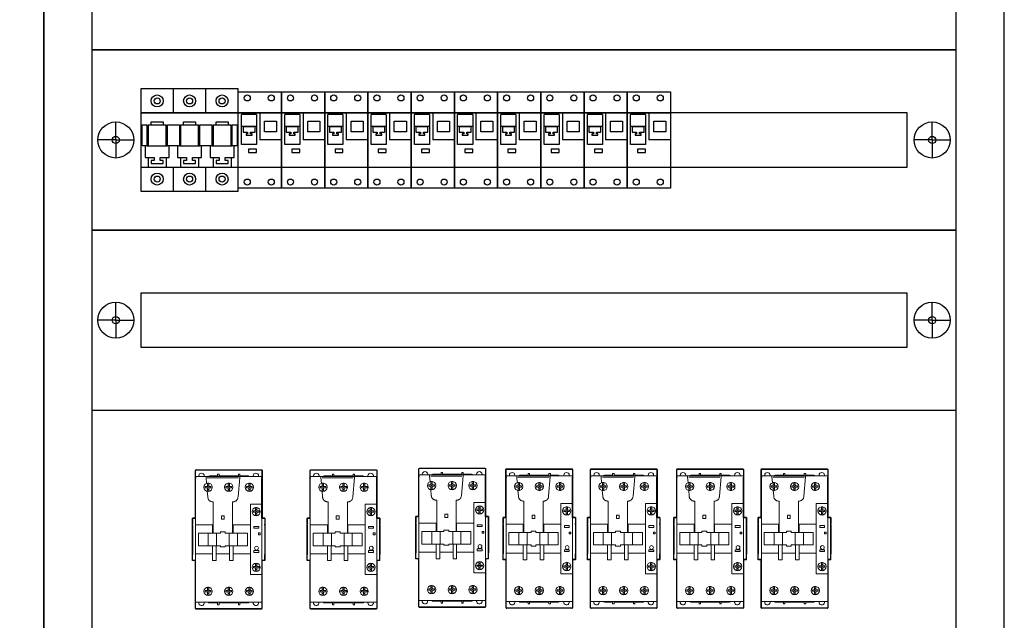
# Model space of a CAD drawing. Header units: centimetres. Extents: x -4250 to -484, y 169 to 6592.
# Tile 59 of 178: x -865 to -783, y 2526 to 2576. Entities that reach past the tile are written whole.
import ezdxf

# ---------------------------------------------------------------- set-up
doc = ezdxf.new("R2010")
doc.units = ezdxf.units.CM
doc.layers.add('Layer 1', color=7, linetype='Continuous')

# ---------------------------------------------------------------- blocks, each defined once
blk = doc.blocks.new('277753')
at = {"layer": 'Layer 1', "color": 254}
for points in [[(0.244, 11.532), (0.244, 11.532), (0.288, 11.601), (0.288, 11.601)], [(0.244, 7.571), (0.244, 7.571), (0.244, 11.532), (0.244, 11.532)], [(0.288, 11.601), (0.288, 11.601), (5.743, 11.601), (5.743, 11.601)], [(5.743, 11.601), (5.743, 11.601), (5.796, 11.548), (5.796, 11.548)], [(5.796, 11.548), (5.796, 11.548), (5.796, 7.571), (5.796, 7.571)], [(0, 4.049), (0, 4.049), (0, 7.571), (0, 7.571)], [(0, 7.571), (0, 7.571), (0.244, 7.571), (0.244, 7.571)], [(5.796, 7.571), (5.796, 7.571), (6.024, 7.571), (6.024, 7.571)], [(6.024, 7.571), (6.024, 7.571), (6.024, 4.049), (6.024, 4.049)], [(0.252, 4.049), (0.252, 4.049), (0, 4.049), (0, 4.049)], [(0.252, 0.053), (0.252, 0.053), (0.252, 4.049), (0.252, 4.049)], [(6.024, 4.049), (6.024, 4.049), (5.792, 4.049), (5.792, 4.049)], [(5.792, 4.049), (5.792, 4.049), (5.792, 0.046), (5.792, 0.046)], [(0.305, 0), (0.305, 0), (0.252, 0.053), (0.252, 0.053)], [(5.746, 0), (5.746, 0), (0.305, 0), (0.305, 0)], [(5.792, 0.046), (5.792, 0.046), (5.746, 0), (5.746, 0)]]:
    blk.add_open_spline(points, degree=3, dxfattribs=at)
at = {"layer": 'Layer 1', "color": 0, "lineweight": 25}
for points in [[(0.304, 11.584), (0.276, 11.584), (0.254, 11.561), (0.254, 11.534)], [(0.254, 10.98), (0.254, 10.98), (0.254, 11.534), (0.254, 11.534)], [(0.304, 11.584), (0.304, 11.584), (5.739, 11.584), (5.739, 11.584)], [(5.789, 11.534), (5.789, 11.561), (5.767, 11.584), (5.739, 11.584)], [(5.789, 11.534), (5.789, 11.534), (5.789, 10.98), (5.789, 10.98)], [(0.254, 10.93), (0.254, 10.93), (0.254, 10.879), (0.254, 10.879)], [(0.254, 7.553), (0.254, 7.553), (0.254, 10.922), (0.254, 10.922)], [(5.789, 10.98), (5.789, 10.98), (5.789, 10.93), (5.789, 10.93)], [(5.789, 8.726), (5.789, 8.726), (5.789, 10.922), (5.789, 10.922)], [(5.789, 8.615), (5.789, 8.615), (5.789, 8.705), (5.789, 8.705)], [(5.789, 7.564), (5.789, 7.564), (5.789, 8.615), (5.789, 8.615)], [(0.002, 7.558), (0.002, 7.558), (0.002, 7.236), (0.002, 7.236)], [(0.254, 7.558), (0.254, 7.558), (0.002, 7.558), (0.002, 7.558)], [(6.041, 7.558), (6.041, 7.558), (5.789, 7.558), (5.789, 7.558)], [(6.041, 7.558), (6.041, 7.558), (6.041, 7.236), (6.041, 7.236)], [(0.002, 7.236), (0.002, 7.236), (0.002, 7.055), (0.002, 7.055)], [(0.002, 6.974), (0.002, 6.974), (0.002, 7.055), (0.002, 7.055)], [(0.002, 6.974), (0.002, 6.974), (0.002, 4.619), (0.002, 4.619)], [(6.041, 7.236), (6.041, 7.236), (6.041, 7.055), (6.041, 7.055)], [(6.041, 6.974), (6.041, 6.974), (6.041, 7.055), (6.041, 7.055)], [(6.041, 6.974), (6.041, 6.974), (6.041, 4.619), (6.041, 4.619)], [(0.002, 4.619), (0.002, 4.619), (0.002, 4.539), (0.002, 4.539)], [(0.002, 4.358), (0.002, 4.358), (0.002, 4.539), (0.002, 4.539)], [(0.002, 4.035), (0.002, 4.035), (0.002, 4.358), (0.002, 4.358)], [(6.041, 4.619), (6.041, 4.619), (6.041, 4.539), (6.041, 4.539)], [(6.041, 4.358), (6.041, 4.358), (6.041, 4.539), (6.041, 4.539)], [(6.041, 4.035), (6.041, 4.035), (6.041, 4.358), (6.041, 4.358)], [(0.254, 4.035), (0.254, 4.035), (0.002, 4.035), (0.002, 4.035)], [(0.254, 0.077), (0.254, 0.077), (0.254, 4.038), (0.254, 4.038)], [(6.041, 4.035), (6.041, 4.035), (5.789, 4.035), (5.789, 4.035)], [(5.789, 4.031), (5.789, 4.031), (5.789, 0.06), (5.789, 0.06)], [(0.254, 0.06), (0.254, 0.032), (0.276, 0.01), (0.304, 0.01)], [(5.739, 0.01), (5.739, 0.01), (0.304, 0.01), (0.304, 0.01)], [(5.739, 0.01), (5.767, 0.01), (5.789, 0.032), (5.789, 0.06)]]:
    blk.add_open_spline(points, degree=3, dxfattribs=at)
at = {"layer": 'Layer 1', "color": 0, "lineweight": 13}
for points in [[(0.354, 11.03), (0.299, 11.03), (0.254, 10.985), (0.254, 10.93)], [(0.304, 11.03), (0.276, 11.03), (0.254, 11.008), (0.254, 10.98)], [(0.254, 10.93), (0.254, 10.93), (0.254, 10.98), (0.254, 10.98)], [(0.304, 11.03), (0.304, 11.03), (0.354, 11.03), (0.354, 11.03)], [(0.354, 11.03), (0.354, 11.03), (1.139, 11.03), (1.139, 11.03)], [(0.536, 11.03), (0.532, 11.047), (0.531, 11.064), (0.531, 11.081)], [(1.139, 11.03), (1.139, 11.03), (1.139, 10.949), (1.139, 10.949)], [(1.139, 11.03), (1.139, 11.03), (3.938, 11.03), (3.938, 11.03)], [(1.182, 10.453), (1.182, 10.453), (1.139, 10.949), (1.139, 10.949)], [(3.837, 10.93), (3.837, 10.93), (1.24, 10.93), (1.24, 10.93)], [(1.324, 11.03), (1.342, 11.061), (1.375, 11.081), (1.411, 11.081)], [(1.411, 11.081), (1.411, 11.081), (2.095, 11.081), (2.095, 11.081)], [(2.095, 11.231), (2.095, 11.231), (2.095, 11.03), (2.095, 11.03)], [(2.095, 11.231), (2.095, 11.231), (2.216, 11.231), (2.216, 11.231)], [(2.216, 11.231), (2.216, 11.231), (2.216, 11.03), (2.216, 11.03)], [(2.216, 11.081), (2.216, 11.081), (3.826, 11.081), (3.826, 11.081)], [(3.938, 10.949), (3.938, 10.949), (3.796, 9.326), (3.796, 9.326)], [(3.827, 11.231), (3.827, 11.231), (3.827, 11.03), (3.827, 11.03)], [(3.827, 11.231), (3.827, 11.231), (3.947, 11.231), (3.947, 11.231)], [(3.938, 11.03), (3.938, 11.03), (5.688, 11.03), (5.688, 11.03)], [(3.938, 10.949), (3.938, 10.949), (3.938, 11.03), (3.938, 11.03)], [(3.947, 11.231), (3.947, 11.231), (3.947, 11.03), (3.947, 11.03)], [(3.947, 11.081), (3.947, 11.081), (4.632, 11.081), (4.632, 11.081)], [(4.632, 11.081), (4.668, 11.081), (4.701, 11.061), (4.719, 11.03)], [(5.065, 11.03), (5.061, 11.047), (5.059, 11.064), (5.059, 11.081)], [(5.688, 11.03), (5.688, 11.03), (5.739, 11.03), (5.739, 11.03)], [(5.789, 10.98), (5.789, 11.008), (5.767, 11.03), (5.739, 11.03)], [(1.249, 10.193), (1.249, 10.193), (1.068, 10.193), (1.068, 10.193)], [(1.068, 10.084), (1.068, 10.084), (1.068, 10.193), (1.068, 10.193)], [(1.249, 10.084), (1.249, 10.084), (1.068, 10.084), (1.068, 10.084)], [(1.358, 10.47), (1.322, 10.476), (1.285, 10.476), (1.249, 10.47)], [(1.249, 10.47), (1.249, 10.47), (1.249, 10.461), (1.249, 10.461)], [(1.249, 10.461), (1.249, 10.461), (1.249, 10.441), (1.249, 10.441)], [(1.249, 10.441), (1.249, 10.441), (1.249, 10.193), (1.249, 10.193)], [(1.249, 10.319), (1.249, 10.319), (1.358, 10.319), (1.358, 10.319)], [(1.249, 10.084), (1.249, 10.084), (1.249, 9.836), (1.249, 9.836)], [(1.358, 9.957), (1.358, 9.957), (1.249, 9.957), (1.249, 9.957)], [(1.278, 10.139), (1.278, 10.139), (1.327, 10.139), (1.327, 10.139)], [(1.302, 10.114), (1.302, 10.114), (1.302, 10.163), (1.302, 10.163)], [(1.358, 10.461), (1.358, 10.461), (1.358, 10.47), (1.358, 10.47)], [(1.358, 10.441), (1.358, 10.441), (1.358, 10.461), (1.358, 10.461)], [(1.358, 10.441), (1.358, 10.441), (1.358, 10.193), (1.358, 10.193)], [(1.539, 10.193), (1.539, 10.193), (1.358, 10.193), (1.358, 10.193)], [(1.539, 10.084), (1.539, 10.084), (1.358, 10.084), (1.358, 10.084)], [(1.358, 10.084), (1.358, 10.084), (1.358, 9.836), (1.358, 9.836)], [(1.539, 10.084), (1.539, 10.084), (1.539, 10.193), (1.539, 10.193)], [(2.969, 10.193), (2.969, 10.193), (2.788, 10.193), (2.788, 10.193)], [(2.788, 10.084), (2.788, 10.084), (2.788, 10.193), (2.788, 10.193)], [(2.969, 10.084), (2.969, 10.084), (2.788, 10.084), (2.788, 10.084)], [(3.078, 10.47), (3.042, 10.476), (3.005, 10.476), (2.969, 10.47)], [(2.969, 10.47), (2.969, 10.47), (2.969, 10.461), (2.969, 10.461)], [(2.969, 10.461), (2.969, 10.461), (2.969, 10.441), (2.969, 10.441)], [(2.969, 10.441), (2.969, 10.441), (2.969, 10.193), (2.969, 10.193)], [(2.969, 10.319), (2.969, 10.319), (3.078, 10.319), (3.078, 10.319)], [(2.969, 10.084), (2.969, 10.084), (2.969, 9.836), (2.969, 9.836)], [(3.078, 9.957), (3.078, 9.957), (2.969, 9.957), (2.969, 9.957)], [(2.998, 10.139), (2.998, 10.139), (3.048, 10.139), (3.048, 10.139)], [(3.023, 10.114), (3.023, 10.114), (3.023, 10.163), (3.023, 10.163)], [(3.078, 10.461), (3.078, 10.461), (3.078, 10.47), (3.078, 10.47)], [(3.078, 10.441), (3.078, 10.441), (3.078, 10.461), (3.078, 10.461)], [(3.078, 10.441), (3.078, 10.441), (3.078, 10.193), (3.078, 10.193)], [(3.259, 10.193), (3.259, 10.193), (3.078, 10.193), (3.078, 10.193)], [(3.259, 10.084), (3.259, 10.084), (3.078, 10.084), (3.078, 10.084)], [(3.078, 10.084), (3.078, 10.084), (3.078, 9.836), (3.078, 9.836)], [(3.259, 10.084), (3.259, 10.084), (3.259, 10.193), (3.259, 10.193)], [(4.69, 10.193), (4.69, 10.193), (4.509, 10.193), (4.509, 10.193)], [(4.509, 10.084), (4.509, 10.084), (4.509, 10.193), (4.509, 10.193)], [(4.69, 10.084), (4.69, 10.084), (4.509, 10.084), (4.509, 10.084)], [(4.799, 10.47), (4.763, 10.476), (4.726, 10.476), (4.69, 10.47)], [(4.69, 10.47), (4.69, 10.47), (4.69, 10.461), (4.69, 10.461)], [(4.69, 10.461), (4.69, 10.461), (4.69, 10.441), (4.69, 10.441)], [(4.69, 10.441), (4.69, 10.441), (4.69, 10.193), (4.69, 10.193)], [(4.69, 10.319), (4.69, 10.319), (4.799, 10.319), (4.799, 10.319)], [(4.69, 10.084), (4.69, 10.084), (4.69, 9.836), (4.69, 9.836)], [(4.799, 9.957), (4.799, 9.957), (4.69, 9.957), (4.69, 9.957)], [(4.719, 10.139), (4.719, 10.139), (4.768, 10.139), (4.768, 10.139)], [(4.744, 10.114), (4.744, 10.114), (4.744, 10.163), (4.744, 10.163)], [(4.799, 10.461), (4.799, 10.461), (4.799, 10.47), (4.799, 10.47)], [(4.799, 10.441), (4.799, 10.441), (4.799, 10.461), (4.799, 10.461)], [(4.799, 10.441), (4.799, 10.441), (4.799, 10.193), (4.799, 10.193)], [(4.98, 10.193), (4.98, 10.193), (4.799, 10.193), (4.799, 10.193)], [(4.98, 10.084), (4.98, 10.084), (4.799, 10.084), (4.799, 10.084)], [(4.799, 10.084), (4.799, 10.084), (4.799, 9.836), (4.799, 9.836)], [(4.98, 10.084), (4.98, 10.084), (4.98, 10.193), (4.98, 10.193)], [(1.28, 9.326), (1.28, 9.326), (1.237, 9.822), (1.237, 9.822)], [(1.249, 9.836), (1.249, 9.836), (1.249, 9.816), (1.249, 9.816)], [(1.249, 9.816), (1.249, 9.816), (1.249, 9.807), (1.249, 9.807)], [(1.249, 9.807), (1.285, 9.801), (1.322, 9.801), (1.358, 9.807)], [(1.283, 9.287), (1.283, 9.287), (1.28, 9.326), (1.28, 9.326)], [(1.289, 9.248), (1.289, 9.248), (1.283, 9.287), (1.283, 9.287)], [(1.299, 9.21), (1.299, 9.21), (1.289, 9.248), (1.289, 9.248)], [(1.312, 9.173), (1.312, 9.173), (1.299, 9.21), (1.299, 9.21)], [(1.329, 9.138), (1.329, 9.138), (1.312, 9.173), (1.312, 9.173)], [(1.349, 9.104), (1.349, 9.104), (1.329, 9.138), (1.329, 9.138)], [(1.373, 9.073), (1.373, 9.073), (1.349, 9.104), (1.349, 9.104)], [(1.358, 9.816), (1.358, 9.816), (1.358, 9.836), (1.358, 9.836)], [(1.358, 9.807), (1.358, 9.807), (1.358, 9.816), (1.358, 9.816)], [(1.399, 9.044), (1.399, 9.044), (1.373, 9.073), (1.373, 9.073)], [(1.428, 9.018), (1.428, 9.018), (1.399, 9.044), (1.399, 9.044)], [(2.969, 9.836), (2.969, 9.836), (2.969, 9.816), (2.969, 9.816)], [(2.969, 9.816), (2.969, 9.816), (2.969, 9.807), (2.969, 9.807)], [(2.969, 9.807), (3.005, 9.801), (3.042, 9.801), (3.078, 9.807)], [(3.078, 9.816), (3.078, 9.816), (3.078, 9.836), (3.078, 9.836)], [(3.078, 9.807), (3.078, 9.807), (3.078, 9.816), (3.078, 9.816)], [(3.678, 9.044), (3.678, 9.044), (3.644, 9.014), (3.644, 9.014)], [(3.708, 9.078), (3.708, 9.078), (3.678, 9.044), (3.678, 9.044)], [(3.734, 9.114), (3.734, 9.114), (3.708, 9.078), (3.708, 9.078)], [(3.755, 9.153), (3.755, 9.153), (3.734, 9.114), (3.734, 9.114)], [(3.773, 9.195), (3.773, 9.195), (3.755, 9.153), (3.755, 9.153)], [(3.785, 9.238), (3.785, 9.238), (3.773, 9.195), (3.773, 9.195)], [(3.793, 9.281), (3.793, 9.281), (3.785, 9.238), (3.785, 9.238)], [(3.796, 9.326), (3.796, 9.326), (3.793, 9.281), (3.793, 9.281)], [(4.69, 9.836), (4.69, 9.836), (4.69, 9.816), (4.69, 9.816)], [(4.69, 9.816), (4.69, 9.816), (4.69, 9.807), (4.69, 9.807)], [(4.69, 9.807), (4.726, 9.801), (4.763, 9.801), (4.799, 9.807)], [(4.799, 9.816), (4.799, 9.816), (4.799, 9.836), (4.799, 9.836)], [(4.799, 9.807), (4.799, 9.807), (4.799, 9.816), (4.799, 9.816)], [(1.46, 8.994), (1.46, 8.994), (1.428, 9.018), (1.428, 9.018)], [(1.494, 8.974), (1.494, 8.974), (1.46, 8.994), (1.46, 8.994)], [(1.529, 8.957), (1.529, 8.957), (1.494, 8.974), (1.494, 8.974)], [(1.566, 8.944), (1.566, 8.944), (1.529, 8.957), (1.529, 8.957)], [(1.605, 8.934), (1.605, 8.934), (1.566, 8.944), (1.566, 8.944)], [(1.643, 8.928), (1.643, 8.928), (1.605, 8.934), (1.605, 8.934)], [(1.683, 8.926), (1.683, 8.926), (1.643, 8.928), (1.643, 8.928)], [(1.683, 8.929), (1.683, 8.929), (1.683, 8.926), (1.683, 8.926)], [(1.733, 8.923), (1.733, 8.923), (1.684, 8.923), (1.684, 8.923)], [(1.733, 8.917), (1.733, 8.919), (1.733, 8.921), (1.733, 8.923)], [(1.733, 6.608), (1.733, 6.608), (1.733, 8.917), (1.733, 8.917)], [(3.344, 8.923), (3.344, 8.921), (3.343, 8.919), (3.343, 8.917)], [(3.343, 6.608), (3.343, 6.608), (3.343, 8.917), (3.343, 8.917)], [(3.393, 8.923), (3.393, 8.923), (3.344, 8.923), (3.344, 8.923)], [(3.394, 8.926), (3.394, 8.926), (3.394, 8.929), (3.394, 8.929)], [(3.439, 8.929), (3.439, 8.929), (3.394, 8.926), (3.394, 8.926)], [(3.484, 8.937), (3.484, 8.937), (3.439, 8.929), (3.439, 8.929)], [(3.527, 8.949), (3.527, 8.949), (3.484, 8.937), (3.484, 8.937)], [(3.568, 8.966), (3.568, 8.966), (3.527, 8.949), (3.527, 8.949)], [(3.608, 8.988), (3.608, 8.988), (3.568, 8.966), (3.568, 8.966)], [(3.644, 9.014), (3.644, 9.014), (3.608, 8.988), (3.608, 8.988)], [(4.823, 8.726), (4.823, 8.726), (5.789, 8.726), (5.789, 8.726)], [(4.823, 5.817), (4.823, 5.817), (4.823, 8.726), (4.823, 8.726)], [(5.363, 8.439), (5.327, 8.446), (5.29, 8.446), (5.254, 8.439)], [(5.254, 8.439), (5.254, 8.439), (5.254, 8.43), (5.254, 8.43)], [(5.254, 8.43), (5.254, 8.43), (5.254, 8.41), (5.254, 8.41)], [(5.254, 8.41), (5.254, 8.41), (5.254, 8.163), (5.254, 8.163)], [(5.254, 8.289), (5.254, 8.289), (5.363, 8.289), (5.363, 8.289)], [(5.363, 8.43), (5.363, 8.43), (5.363, 8.439), (5.363, 8.439)], [(5.363, 8.41), (5.363, 8.41), (5.363, 8.43), (5.363, 8.43)], [(5.363, 8.41), (5.363, 8.41), (5.363, 8.163), (5.363, 8.163)], [(5.789, 8.726), (5.789, 8.726), (5.789, 8.715), (5.789, 8.715)], [(5.789, 8.705), (5.789, 8.705), (5.789, 8.715), (5.789, 8.715)], [(0.254, 5.797), (0.254, 5.797), (0.254, 7.546), (0.254, 7.546)], [(2.423, 7.618), (2.423, 7.618), (2.423, 7.762), (2.423, 7.762)], [(2.423, 7.762), (2.423, 7.762), (2.654, 7.762), (2.654, 7.762)], [(2.423, 7.518), (2.423, 7.518), (2.423, 7.618), (2.423, 7.618)], [(2.423, 7.481), (2.423, 7.481), (2.423, 7.518), (2.423, 7.518)], [(2.654, 7.481), (2.654, 7.481), (2.423, 7.481), (2.423, 7.481)], [(2.654, 7.762), (2.654, 7.762), (2.654, 7.618), (2.654, 7.618)], [(2.654, 7.518), (2.654, 7.518), (2.654, 7.618), (2.654, 7.618)], [(2.654, 7.481), (2.654, 7.481), (2.654, 7.518), (2.654, 7.518)], [(5.254, 8.163), (5.254, 8.163), (5.073, 8.163), (5.073, 8.163)], [(5.073, 8.053), (5.073, 8.053), (5.073, 8.163), (5.073, 8.163)], [(5.254, 8.053), (5.254, 8.053), (5.073, 8.053), (5.073, 8.053)], [(5.254, 8.053), (5.254, 8.053), (5.254, 7.806), (5.254, 7.806)], [(5.363, 7.927), (5.363, 7.927), (5.254, 7.927), (5.254, 7.927)], [(5.254, 7.806), (5.254, 7.806), (5.254, 7.786), (5.254, 7.786)], [(5.254, 7.786), (5.254, 7.786), (5.254, 7.777), (5.254, 7.777)], [(5.254, 7.777), (5.29, 7.771), (5.327, 7.771), (5.363, 7.777)], [(5.283, 8.108), (5.283, 8.108), (5.332, 8.108), (5.332, 8.108)], [(5.308, 8.083), (5.308, 8.083), (5.308, 8.133), (5.308, 8.133)], [(5.544, 8.163), (5.544, 8.163), (5.363, 8.163), (5.363, 8.163)], [(5.544, 8.053), (5.544, 8.053), (5.363, 8.053), (5.363, 8.053)], [(5.363, 8.053), (5.363, 8.053), (5.363, 7.806), (5.363, 7.806)], [(5.363, 7.786), (5.363, 7.786), (5.363, 7.806), (5.363, 7.806)], [(5.363, 7.777), (5.363, 7.777), (5.363, 7.786), (5.363, 7.786)], [(5.544, 8.053), (5.544, 8.053), (5.544, 8.163), (5.544, 8.163)], [(5.789, 7.564), (5.789, 7.564), (5.789, 4.029), (5.789, 4.029)], [(0.254, 7.005), (0.254, 7.005), (0.354, 7.005), (0.354, 7.005)], [(1.683, 7.005), (1.683, 7.005), (0.354, 7.005), (0.354, 7.005)], [(1.683, 7.005), (1.683, 7.005), (1.683, 6.32), (1.683, 6.32)], [(1.683, 6.608), (1.683, 6.608), (1.733, 6.608), (1.733, 6.608)], [(1.733, 6.608), (1.733, 6.608), (1.733, 6.552), (1.733, 6.552)], [(3.343, 6.608), (3.343, 6.608), (3.394, 6.608), (3.394, 6.608)], [(3.343, 6.552), (3.343, 6.552), (3.343, 6.608), (3.343, 6.608)], [(4.8, 7.005), (4.8, 7.005), (3.394, 7.005), (3.394, 7.005)], [(3.394, 6.32), (3.394, 6.32), (3.394, 7.005), (3.394, 7.005)], [(5.115, 6.879), (5.115, 6.879), (5.517, 6.879), (5.517, 6.879)], [(5.115, 6.728), (5.115, 6.728), (5.115, 6.879), (5.115, 6.879)], [(5.517, 6.728), (5.517, 6.728), (5.115, 6.728), (5.115, 6.728)], [(5.517, 6.879), (5.517, 6.879), (5.517, 6.728), (5.517, 6.728)], [(0.254, 5.777), (0.254, 5.777), (0.254, 5.797), (0.254, 5.797)], [(0.254, 5.757), (0.254, 5.757), (0.254, 5.777), (0.254, 5.777)], [(0.254, 4.038), (0.254, 4.038), (0.254, 5.757), (0.254, 5.757)], [(1.683, 6.32), (1.683, 6.32), (0.495, 6.32), (0.495, 6.32)], [(0.495, 6.32), (0.495, 6.32), (0.495, 5.817), (0.495, 5.817)], [(0.495, 5.817), (0.495, 5.817), (0.495, 5.777), (0.495, 5.777)], [(0.495, 5.777), (0.495, 5.777), (0.495, 5.273), (0.495, 5.273)], [(1.32, 6.301), (1.32, 6.301), (1.32, 5.28), (1.32, 5.28)], [(1.733, 6.552), (1.733, 6.552), (1.683, 6.552), (1.683, 6.552)], [(1.683, 6.35), (1.683, 6.35), (1.733, 6.35), (1.733, 6.35)], [(1.733, 6.32), (1.733, 6.32), (1.683, 6.32), (1.683, 6.32)], [(1.733, 6.35), (1.733, 6.35), (1.733, 6.552), (1.733, 6.552)], [(1.733, 6.35), (1.733, 6.35), (1.733, 6.32), (1.733, 6.32)], [(2.337, 6.32), (2.337, 6.32), (1.733, 6.32), (1.733, 6.32)], [(2.01, 5.28), (2.01, 5.28), (2.01, 6.301), (2.01, 6.301)], [(2.337, 6.421), (2.337, 6.421), (2.74, 6.421), (2.74, 6.421)], [(2.337, 6.32), (2.337, 6.32), (2.337, 6.421), (2.337, 6.421)], [(2.74, 6.32), (2.74, 6.32), (2.74, 6.421), (2.74, 6.421)], [(3.343, 6.32), (3.343, 6.32), (2.74, 6.32), (2.74, 6.32)], [(3.067, 6.301), (3.067, 6.301), (3.067, 5.28), (3.067, 5.28)], [(3.343, 6.35), (3.343, 6.35), (3.343, 6.552), (3.343, 6.552)], [(3.394, 6.552), (3.394, 6.552), (3.343, 6.552), (3.343, 6.552)], [(3.343, 6.35), (3.343, 6.35), (3.394, 6.35), (3.394, 6.35)], [(3.343, 6.32), (3.343, 6.32), (3.343, 6.35), (3.343, 6.35)], [(3.394, 6.32), (3.394, 6.32), (3.343, 6.32), (3.343, 6.32)], [(4.581, 6.32), (4.581, 6.32), (3.394, 6.32), (3.394, 6.32)], [(3.756, 5.28), (3.756, 5.28), (3.756, 6.301), (3.756, 6.301)], [(4.581, 5.817), (4.581, 5.817), (4.581, 6.32), (4.581, 6.32)], [(4.581, 5.777), (4.581, 5.777), (4.581, 5.817), (4.581, 5.817)], [(4.581, 5.273), (4.581, 5.273), (4.581, 5.777), (4.581, 5.777)], [(4.823, 5.817), (4.823, 5.817), (4.823, 5.777), (4.823, 5.777)], [(4.823, 5.777), (4.823, 5.777), (4.823, 2.868), (4.823, 2.868)], [(5.507, 6.189), (5.507, 6.189), (5.507, 6.33), (5.507, 6.33)], [(5.507, 6.33), (5.507, 6.33), (5.648, 6.33), (5.648, 6.33)], [(5.507, 6.189), (5.507, 6.189), (5.648, 6.189), (5.648, 6.189)], [(5.648, 6.189), (5.648, 6.189), (5.648, 6.33), (5.648, 6.33)], [(0.495, 5.273), (0.495, 5.273), (1.683, 5.273), (1.683, 5.273)], [(1.683, 5.273), (1.683, 5.273), (1.723, 5.273), (1.723, 5.273)], [(1.683, 5.273), (1.683, 5.273), (1.683, 4.589), (1.683, 4.589)], [(1.723, 5.273), (1.723, 5.273), (1.985, 5.273), (1.985, 5.273)], [(1.985, 4.589), (1.985, 4.589), (1.985, 5.273), (1.985, 5.273)], [(1.985, 5.273), (1.985, 5.273), (2.337, 5.273), (2.337, 5.273)], [(2.337, 5.273), (2.337, 5.273), (2.337, 5.173), (2.337, 5.173)], [(2.74, 5.173), (2.74, 5.173), (2.337, 5.173), (2.337, 5.173)], [(2.74, 5.273), (2.74, 5.273), (3.092, 5.273), (3.092, 5.273)], [(2.74, 5.273), (2.74, 5.273), (2.74, 5.173), (2.74, 5.173)], [(3.092, 5.273), (3.092, 5.273), (3.092, 4.589), (3.092, 4.589)], [(3.092, 5.273), (3.092, 5.273), (3.353, 5.273), (3.353, 5.273)], [(3.353, 5.273), (3.353, 5.273), (3.394, 5.273), (3.394, 5.273)], [(3.394, 4.589), (3.394, 4.589), (3.394, 5.273), (3.394, 5.273)], [(3.394, 5.273), (3.394, 5.273), (4.581, 5.273), (4.581, 5.273)], [(0.262, 4.589), (0.262, 4.589), (1.683, 4.589), (1.683, 4.589)], [(1.683, 4.035), (1.683, 4.035), (1.683, 4.589), (1.683, 4.589)], [(1.985, 4.589), (1.985, 4.589), (1.985, 4.035), (1.985, 4.035)], [(1.985, 4.589), (1.985, 4.589), (3.092, 4.589), (3.092, 4.589)], [(3.092, 4.035), (3.092, 4.035), (3.092, 4.589), (3.092, 4.589)], [(3.394, 4.589), (3.394, 4.589), (4.8, 4.589), (4.8, 4.589)], [(3.394, 4.589), (3.394, 4.589), (3.394, 4.035), (3.394, 4.035)], [(5.517, 4.866), (5.517, 4.866), (5.115, 4.866), (5.115, 4.866)], [(5.115, 4.866), (5.115, 4.866), (5.115, 4.715), (5.115, 4.715)], [(5.115, 4.715), (5.115, 4.715), (5.517, 4.715), (5.517, 4.715)], [(5.517, 4.715), (5.517, 4.715), (5.517, 4.866), (5.517, 4.866)], [(1.985, 4.035), (1.985, 4.035), (1.683, 4.035), (1.683, 4.035)], [(3.394, 4.035), (3.394, 4.035), (3.092, 4.035), (3.092, 4.035)], [(5.254, 3.527), (5.254, 3.527), (5.073, 3.527), (5.073, 3.527)], [(5.073, 3.418), (5.073, 3.418), (5.073, 3.527), (5.073, 3.527)], [(5.254, 3.418), (5.254, 3.418), (5.073, 3.418), (5.073, 3.418)], [(5.363, 3.804), (5.327, 3.81), (5.29, 3.81), (5.254, 3.804)], [(5.254, 3.804), (5.254, 3.804), (5.254, 3.795), (5.254, 3.795)], [(5.254, 3.795), (5.254, 3.795), (5.254, 3.775), (5.254, 3.775)], [(5.254, 3.775), (5.254, 3.775), (5.254, 3.527), (5.254, 3.527)], [(5.254, 3.654), (5.254, 3.654), (5.363, 3.654), (5.363, 3.654)], [(5.254, 3.418), (5.254, 3.418), (5.254, 3.17), (5.254, 3.17)], [(5.363, 3.292), (5.363, 3.292), (5.254, 3.292), (5.254, 3.292)], [(5.283, 3.473), (5.283, 3.473), (5.332, 3.473), (5.332, 3.473)], [(5.308, 3.448), (5.308, 3.448), (5.308, 3.498), (5.308, 3.498)], [(5.363, 3.795), (5.363, 3.795), (5.363, 3.804), (5.363, 3.804)], [(5.363, 3.775), (5.363, 3.775), (5.363, 3.795), (5.363, 3.795)], [(5.363, 3.775), (5.363, 3.775), (5.363, 3.527), (5.363, 3.527)], [(5.544, 3.527), (5.544, 3.527), (5.363, 3.527), (5.363, 3.527)], [(5.544, 3.418), (5.544, 3.418), (5.363, 3.418), (5.363, 3.418)], [(5.363, 3.418), (5.363, 3.418), (5.363, 3.17), (5.363, 3.17)], [(5.544, 3.418), (5.544, 3.418), (5.544, 3.527), (5.544, 3.527)], [(5.789, 4.029), (5.789, 4.029), (5.789, 2.979), (5.789, 2.979)], [(5.789, 2.868), (5.789, 2.868), (4.823, 2.868), (4.823, 2.868)], [(5.254, 3.17), (5.254, 3.17), (5.254, 3.15), (5.254, 3.15)], [(5.254, 3.15), (5.254, 3.15), (5.254, 3.141), (5.254, 3.141)], [(5.254, 3.141), (5.29, 3.135), (5.327, 3.135), (5.363, 3.141)], [(5.363, 3.15), (5.363, 3.15), (5.363, 3.17), (5.363, 3.17)], [(5.363, 3.141), (5.363, 3.141), (5.363, 3.15), (5.363, 3.15)], [(5.789, 2.979), (5.789, 2.979), (5.789, 2.888), (5.789, 2.888)], [(5.789, 2.878), (5.789, 2.878), (5.789, 2.888), (5.789, 2.888)], [(5.789, 2.878), (5.789, 2.878), (5.789, 2.868), (5.789, 2.868)], [(5.789, 2.868), (5.789, 2.868), (5.789, 2.787), (5.789, 2.787)], [(1.358, 1.808), (1.322, 1.814), (1.285, 1.814), (1.249, 1.808)], [(1.249, 1.808), (1.249, 1.808), (1.249, 1.799), (1.249, 1.799)], [(1.249, 1.799), (1.249, 1.799), (1.249, 1.779), (1.249, 1.779)], [(1.249, 1.779), (1.249, 1.779), (1.249, 1.531), (1.249, 1.531)], [(1.249, 1.657), (1.249, 1.657), (1.358, 1.657), (1.358, 1.657)], [(1.358, 1.799), (1.358, 1.799), (1.358, 1.808), (1.358, 1.808)], [(1.358, 1.779), (1.358, 1.779), (1.358, 1.799), (1.358, 1.799)], [(1.358, 1.779), (1.358, 1.779), (1.358, 1.531), (1.358, 1.531)], [(3.078, 1.808), (3.042, 1.814), (3.005, 1.814), (2.969, 1.808)], [(2.969, 1.808), (2.969, 1.808), (2.969, 1.799), (2.969, 1.799)], [(2.969, 1.799), (2.969, 1.799), (2.969, 1.779), (2.969, 1.779)], [(2.969, 1.779), (2.969, 1.779), (2.969, 1.531), (2.969, 1.531)], [(2.969, 1.657), (2.969, 1.657), (3.078, 1.657), (3.078, 1.657)], [(3.078, 1.799), (3.078, 1.799), (3.078, 1.808), (3.078, 1.808)], [(3.078, 1.779), (3.078, 1.779), (3.078, 1.799), (3.078, 1.799)], [(3.078, 1.779), (3.078, 1.779), (3.078, 1.531), (3.078, 1.531)], [(4.799, 1.808), (4.763, 1.814), (4.726, 1.814), (4.69, 1.808)], [(4.69, 1.808), (4.69, 1.808), (4.69, 1.799), (4.69, 1.799)], [(4.69, 1.799), (4.69, 1.799), (4.69, 1.779), (4.69, 1.779)], [(4.69, 1.779), (4.69, 1.779), (4.69, 1.531), (4.69, 1.531)], [(4.69, 1.657), (4.69, 1.657), (4.799, 1.657), (4.799, 1.657)], [(4.799, 1.799), (4.799, 1.799), (4.799, 1.808), (4.799, 1.808)], [(4.799, 1.779), (4.799, 1.779), (4.799, 1.799), (4.799, 1.799)], [(4.799, 1.779), (4.799, 1.779), (4.799, 1.531), (4.799, 1.531)], [(1.249, 1.531), (1.249, 1.531), (1.068, 1.531), (1.068, 1.531)], [(1.068, 1.422), (1.068, 1.422), (1.068, 1.531), (1.068, 1.531)], [(1.249, 1.422), (1.249, 1.422), (1.068, 1.422), (1.068, 1.422)], [(1.249, 1.422), (1.249, 1.422), (1.249, 1.174), (1.249, 1.174)], [(1.358, 1.295), (1.358, 1.295), (1.249, 1.295), (1.249, 1.295)], [(1.249, 1.174), (1.249, 1.174), (1.249, 1.154), (1.249, 1.154)], [(1.249, 1.154), (1.249, 1.154), (1.249, 1.145), (1.249, 1.145)], [(1.249, 1.145), (1.285, 1.139), (1.322, 1.139), (1.358, 1.145)], [(1.278, 1.476), (1.278, 1.476), (1.327, 1.476), (1.327, 1.476)], [(1.302, 1.451), (1.302, 1.451), (1.302, 1.501), (1.302, 1.501)], [(1.539, 1.531), (1.539, 1.531), (1.358, 1.531), (1.358, 1.531)], [(1.539, 1.422), (1.539, 1.422), (1.358, 1.422), (1.358, 1.422)], [(1.358, 1.422), (1.358, 1.422), (1.358, 1.174), (1.358, 1.174)], [(1.358, 1.154), (1.358, 1.154), (1.358, 1.174), (1.358, 1.174)], [(1.358, 1.145), (1.358, 1.145), (1.358, 1.154), (1.358, 1.154)], [(1.539, 1.422), (1.539, 1.422), (1.539, 1.531), (1.539, 1.531)], [(2.969, 1.531), (2.969, 1.531), (2.788, 1.531), (2.788, 1.531)], [(2.788, 1.422), (2.788, 1.422), (2.788, 1.531), (2.788, 1.531)], [(2.969, 1.422), (2.969, 1.422), (2.788, 1.422), (2.788, 1.422)], [(2.969, 1.422), (2.969, 1.422), (2.969, 1.174), (2.969, 1.174)], [(3.078, 1.295), (3.078, 1.295), (2.969, 1.295), (2.969, 1.295)], [(2.969, 1.174), (2.969, 1.174), (2.969, 1.154), (2.969, 1.154)], [(2.969, 1.154), (2.969, 1.154), (2.969, 1.145), (2.969, 1.145)], [(2.969, 1.145), (3.005, 1.139), (3.042, 1.139), (3.078, 1.145)], [(2.998, 1.476), (2.998, 1.476), (3.048, 1.476), (3.048, 1.476)], [(3.023, 1.451), (3.023, 1.451), (3.023, 1.501), (3.023, 1.501)], [(3.259, 1.531), (3.259, 1.531), (3.078, 1.531), (3.078, 1.531)], [(3.259, 1.422), (3.259, 1.422), (3.078, 1.422), (3.078, 1.422)], [(3.078, 1.422), (3.078, 1.422), (3.078, 1.174), (3.078, 1.174)], [(3.078, 1.154), (3.078, 1.154), (3.078, 1.174), (3.078, 1.174)], [(3.078, 1.145), (3.078, 1.145), (3.078, 1.154), (3.078, 1.154)], [(3.259, 1.422), (3.259, 1.422), (3.259, 1.531), (3.259, 1.531)], [(4.69, 1.531), (4.69, 1.531), (4.509, 1.531), (4.509, 1.531)], [(4.509, 1.422), (4.509, 1.422), (4.509, 1.531), (4.509, 1.531)], [(4.69, 1.422), (4.69, 1.422), (4.509, 1.422), (4.509, 1.422)], [(4.69, 1.422), (4.69, 1.422), (4.69, 1.174), (4.69, 1.174)], [(4.799, 1.295), (4.799, 1.295), (4.69, 1.295), (4.69, 1.295)], [(4.69, 1.174), (4.69, 1.174), (4.69, 1.154), (4.69, 1.154)], [(4.69, 1.154), (4.69, 1.154), (4.69, 1.145), (4.69, 1.145)], [(4.69, 1.145), (4.726, 1.139), (4.763, 1.139), (4.799, 1.145)], [(4.719, 1.476), (4.719, 1.476), (4.768, 1.476), (4.768, 1.476)], [(4.744, 1.451), (4.744, 1.451), (4.744, 1.501), (4.744, 1.501)], [(4.98, 1.531), (4.98, 1.531), (4.799, 1.531), (4.799, 1.531)], [(4.98, 1.422), (4.98, 1.422), (4.799, 1.422), (4.799, 1.422)], [(4.799, 1.422), (4.799, 1.422), (4.799, 1.174), (4.799, 1.174)], [(4.799, 1.154), (4.799, 1.154), (4.799, 1.174), (4.799, 1.174)], [(4.799, 1.145), (4.799, 1.145), (4.799, 1.154), (4.799, 1.154)], [(4.98, 1.422), (4.98, 1.422), (4.98, 1.531), (4.98, 1.531)], [(0.354, 0.563), (0.354, 0.563), (0.243, 0.563), (0.243, 0.563)], [(5.688, 0.563), (5.688, 0.563), (0.354, 0.563), (0.354, 0.563)], [(0.531, 0.513), (0.531, 0.53), (0.532, 0.547), (0.536, 0.563)], [(0.536, 0.463), (0.532, 0.479), (0.531, 0.496), (0.531, 0.513)], [(0.807, 0.292), (0.685, 0.264), (0.564, 0.341), (0.536, 0.463)], [(0.978, 0.563), (1.005, 0.441), (0.929, 0.32), (0.807, 0.292)], [(1.411, 0.513), (1.375, 0.513), (1.342, 0.532), (1.324, 0.563)], [(2.095, 0.513), (2.095, 0.513), (1.411, 0.513), (1.411, 0.513)], [(2.095, 0.563), (2.095, 0.563), (2.095, 0.362), (2.095, 0.362)], [(2.095, 0.362), (2.095, 0.362), (2.216, 0.362), (2.216, 0.362)], [(2.216, 0.563), (2.216, 0.563), (2.216, 0.362), (2.216, 0.362)], [(3.827, 0.513), (3.827, 0.513), (2.216, 0.513), (2.216, 0.513)], [(3.827, 0.362), (3.827, 0.362), (3.827, 0.563), (3.827, 0.563)], [(3.947, 0.362), (3.947, 0.362), (3.827, 0.362), (3.827, 0.362)], [(3.947, 0.362), (3.947, 0.362), (3.947, 0.563), (3.947, 0.563)], [(4.632, 0.513), (4.632, 0.513), (3.947, 0.513), (3.947, 0.513)], [(4.719, 0.563), (4.701, 0.532), (4.668, 0.513), (4.632, 0.513)], [(5.059, 0.513), (5.059, 0.53), (5.061, 0.547), (5.065, 0.563)], [(5.065, 0.463), (5.061, 0.479), (5.059, 0.496), (5.059, 0.513)], [(5.336, 0.292), (5.214, 0.264), (5.093, 0.341), (5.065, 0.463)], [(5.507, 0.563), (5.534, 0.441), (5.458, 0.32), (5.336, 0.292)], [(5.739, 0.563), (5.739, 0.563), (5.688, 0.563), (5.688, 0.563)], [(5.739, 0.563), (5.767, 0.563), (5.789, 0.586), (5.789, 0.614)]]:
    blk.add_open_spline(points, degree=3, dxfattribs=at)
for points, knots in [([(0.531, 11.081), (0.531, 11.206), (0.632, 11.307), (0.757, 11.307), (0.757, 11.307), (0.882, 11.307), (0.983, 11.206), (0.983, 11.081), (0.983, 11.081), (0.983, 11.064), (0.981, 11.047), (0.978, 11.03)], [0, 0, 0, 0, 0.333333, 0.333333, 0.333333, 0.333333, 0.666667, 0.666667, 0.666667, 0.666667, 1, 1, 1, 1]), ([(5.059, 11.081), (5.059, 11.206), (5.161, 11.307), (5.286, 11.307), (5.286, 11.307), (5.411, 11.307), (5.512, 11.206), (5.512, 11.081), (5.512, 11.081), (5.512, 11.064), (5.51, 11.047), (5.507, 11.03)], [0, 0, 0, 0, 0.333333, 0.333333, 0.333333, 0.333333, 0.666667, 0.666667, 0.666667, 0.666667, 1, 1, 1, 1]), ([(1.649, 10.139), (1.649, 10.329), (1.494, 10.484), (1.303, 10.484), (1.303, 10.484), (1.113, 10.484), (0.958, 10.329), (0.958, 10.139), (0.958, 10.139), (0.958, 9.948), (1.113, 9.793), (1.303, 9.793), (1.303, 9.793), (1.494, 9.793), (1.649, 9.948), (1.649, 10.139)], [0, 0, 0, 0, 0.25, 0.25, 0.25, 0.25, 0.5, 0.5, 0.5, 0.5, 0.75, 0.75, 0.75, 0.75, 1, 1, 1, 1]), ([(3.369, 10.139), (3.369, 10.329), (3.215, 10.484), (3.024, 10.484), (3.024, 10.484), (2.833, 10.484), (2.678, 10.329), (2.678, 10.139), (2.678, 10.139), (2.678, 9.948), (2.833, 9.793), (3.024, 9.793), (3.024, 9.793), (3.215, 9.793), (3.369, 9.948), (3.369, 10.139)], [0, 0, 0, 0, 0.25, 0.25, 0.25, 0.25, 0.5, 0.5, 0.5, 0.5, 0.75, 0.75, 0.75, 0.75, 1, 1, 1, 1]), ([(5.09, 10.139), (5.09, 10.329), (4.935, 10.484), (4.744, 10.484), (4.744, 10.484), (4.554, 10.484), (4.399, 10.329), (4.399, 10.139), (4.399, 10.139), (4.399, 9.948), (4.554, 9.793), (4.744, 9.793), (4.744, 9.793), (4.935, 9.793), (5.09, 9.948), (5.09, 10.139)], [0, 0, 0, 0, 0.25, 0.25, 0.25, 0.25, 0.5, 0.5, 0.5, 0.5, 0.75, 0.75, 0.75, 0.75, 1, 1, 1, 1]), ([(5.654, 8.108), (5.654, 8.299), (5.499, 8.453), (5.308, 8.453), (5.308, 8.453), (5.118, 8.453), (4.963, 8.299), (4.963, 8.108), (4.963, 8.108), (4.963, 7.917), (5.118, 7.763), (5.308, 7.763), (5.308, 7.763), (5.499, 7.763), (5.654, 7.917), (5.654, 8.108)], [0, 0, 0, 0, 0.25, 0.25, 0.25, 0.25, 0.5, 0.5, 0.5, 0.5, 0.75, 0.75, 0.75, 0.75, 1, 1, 1, 1]), ([(5.176, 5.062), (5.176, 5.15), (5.248, 5.222), (5.336, 5.222), (5.336, 5.222), (5.425, 5.222), (5.496, 5.15), (5.496, 5.062), (5.496, 5.062), (5.496, 4.974), (5.425, 4.902), (5.336, 4.902), (5.336, 4.902), (5.248, 4.902), (5.176, 4.974), (5.176, 5.062)], [0, 0, 0, 0, 0.25, 0.25, 0.25, 0.25, 0.5, 0.5, 0.5, 0.5, 0.75, 0.75, 0.75, 0.75, 1, 1, 1, 1]), ([(5.654, 3.473), (5.654, 3.663), (5.499, 3.818), (5.308, 3.818), (5.308, 3.818), (5.118, 3.818), (4.963, 3.663), (4.963, 3.473), (4.963, 3.473), (4.963, 3.282), (5.118, 3.127), (5.308, 3.127), (5.308, 3.127), (5.499, 3.127), (5.654, 3.282), (5.654, 3.473)], [0, 0, 0, 0, 0.25, 0.25, 0.25, 0.25, 0.5, 0.5, 0.5, 0.5, 0.75, 0.75, 0.75, 0.75, 1, 1, 1, 1]), ([(1.649, 1.476), (1.649, 1.667), (1.494, 1.822), (1.303, 1.822), (1.303, 1.822), (1.113, 1.822), (0.958, 1.667), (0.958, 1.476), (0.958, 1.476), (0.958, 1.286), (1.113, 1.131), (1.303, 1.131), (1.303, 1.131), (1.494, 1.131), (1.649, 1.286), (1.649, 1.476)], [0, 0, 0, 0, 0.25, 0.25, 0.25, 0.25, 0.5, 0.5, 0.5, 0.5, 0.75, 0.75, 0.75, 0.75, 1, 1, 1, 1]), ([(3.369, 1.476), (3.369, 1.667), (3.215, 1.822), (3.024, 1.822), (3.024, 1.822), (2.833, 1.822), (2.678, 1.667), (2.678, 1.476), (2.678, 1.476), (2.678, 1.286), (2.833, 1.131), (3.024, 1.131), (3.024, 1.131), (3.215, 1.131), (3.369, 1.286), (3.369, 1.476)], [0, 0, 0, 0, 0.25, 0.25, 0.25, 0.25, 0.5, 0.5, 0.5, 0.5, 0.75, 0.75, 0.75, 0.75, 1, 1, 1, 1]), ([(5.09, 1.476), (5.09, 1.667), (4.935, 1.822), (4.744, 1.822), (4.744, 1.822), (4.554, 1.822), (4.399, 1.667), (4.399, 1.476), (4.399, 1.476), (4.399, 1.286), (4.554, 1.131), (4.744, 1.131), (4.744, 1.131), (4.935, 1.131), (5.09, 1.286), (5.09, 1.476)], [0, 0, 0, 0, 0.25, 0.25, 0.25, 0.25, 0.5, 0.5, 0.5, 0.5, 0.75, 0.75, 0.75, 0.75, 1, 1, 1, 1])]:
    blk.add_open_spline(points, degree=3, knots=knots, dxfattribs=at)
at = {"flags": 1}
for tag, p in [('BD', (6.873, 11.318)), ('NK', (6.873, 10.655)), ('TYP', (6.873, 9.929)), ('PO', (6.873, 9.173))]:
    blk.add_attdef(tag, p, '', height=0.5, dxfattribs=at)
blk = doc.blocks.new('286690_1790574627')
for p, q in [((2, 7.5), (2, 9)), ((70, 7.5), (70, 9)), ((2, 7.5), (0.5, 7.5)), ((2, 7.5), (3.5, 7.5)), ((2, 7.5), (2, 6)), ((70, 7.5), (68.5, 7.5)), ((70, 7.5), (70, 6)), ((70, 7.5), (71.5, 7.5))]:
    blk.add_line(p, q)
for points in [[(0, 0), (72, 0), (72, 15), (0, 15)], [(4.1, 5.25), (67.9, 5.25), (67.9, 9.75), (4.1, 9.75)]]:
    blk.add_lwpolyline(points, close=True)
for centre, radius in [((2, 7.5), 1.5), ((70, 7.5), 1.5), ((2, 7.5), 0.3), ((70, 7.5), 0.3)]:
    blk.add_circle(centre, radius)
at = {"flags": 1}
for tag, p in [('BD', (74.383, 9.534)), ('NK', (74.383, 7.542)), ('TYP', (74.383, 5.942)), ('PO', (74.383, 4.404))]:
    blk.add_attdef(tag, p, '', height=1, dxfattribs=at)
blk = doc.blocks.new('F921901024')
for p, q in [((0, -1.75), (0, 6.25)), ((0, 6.25), (3.6, 6.25)), ((3.6, 6.25), (3.6, -1.75)), ((0.275, 1.875), (0.275, 4.375)), ((1.525, 4.375), (1.525, 1.875)), ((1.8, 4.5), (1.8, 2.25)), ((0.4, 3.375), (1.4, 3.375)), ((2.2, 2.938), (2.2, 3.812)), ((2.2, 3.812), (3.2, 3.812)), ((3.2, 3.812), (3.2, 2.938)), ((3.2, 2.938), (2.2, 2.938)), ((1.525, 1.875), (0.275, 1.875)), ((3.6, 2.25), (1.8, 2.25)), ((1.525, 1.474), (0.861, 1.474)), ((0.861, 1.474), (0.861, 1.213)), ((0.861, 1.213), (1.525, 1.213)), ((1.525, 1.213), (1.525, 1.474)), ((3.6, -1.75), (0, -1.75))]:
    blk.add_line(p, q)
at = {"linetype": 'Continuous'}
for p, q in [((0, 4.5), (3.6, 4.5)), ((1.525, 4.375), (0.275, 4.375)), ((1.525, 3.375), (0.275, 3.375)), ((0, 0), (3.6, 0))]:
    blk.add_line(p, q, dxfattribs=at)
at = {"color": 7, "linetype": 'Continuous'}
for p, q in [((0.4, 3.375), (0.4, 2.9)), ((0.4, 3.375), (0.4, 2.9)), ((1.4, 2.9), (1.4, 3.375)), ((1.4, 2.9), (1.4, 3.375)), ((0.4, 2.9), (0.775, 2.9)), ((0.4, 2.9), (0.775, 2.9)), ((0.65, 2.775), (0.65, 2.65)), ((0.775, 2.775), (0.65, 2.775)), ((0.775, 2.775), (0.65, 2.775)), ((0.65, 2.775), (0.65, 2.65)), ((0.65, 2.65), (1.15, 2.65)), ((0.65, 2.65), (1.15, 2.65)), ((0.775, 2.9), (0.775, 2.775)), ((0.775, 2.9), (0.775, 2.775)), ((1.025, 2.775), (1.025, 2.9)), ((1.025, 2.775), (1.025, 2.9)), ((1.025, 2.9), (1.4, 2.9)), ((1.025, 2.9), (1.4, 2.9)), ((1.15, 2.775), (1.025, 2.775)), ((1.15, 2.775), (1.025, 2.775)), ((1.15, 2.65), (1.15, 2.775)), ((1.15, 2.65), (1.15, 2.775))]:
    blk.add_line(p, q, dxfattribs=at)
at = {"linetype": 'Continuous'}
for centre in [(0.75, 5.75), (2.75, 5.75), (0.75, -1.25), (2.75, -1.25)]:
    blk.add_circle(centre, 0.25, dxfattribs=at)
at = {"flags": 1}
for tag, p in [('BD', (4.037, 3.51)), ('NK', (4.037, 2.552)), ('typ', (4.037, 1.791)), ('po', (4.037, 0.832))]:
    blk.add_attdef(tag, p, '', height=0.5, dxfattribs=at)
blk = doc.blocks.new('F1955003')
for p, q in [((8.1, 6.5), (0, 6.5)), ((0, 6.5), (0, -2)), ((2.7, 4.5), (2.7, 6.5)), ((5.4, 4.5), (5.4, 6.5)), ((8.1, -2), (8.1, 6.5)), ((0, 4.5), (2.7, 4.5)), ((2.7, 4.5), (5.4, 4.5)), ((5.4, 4.5), (8.1, 4.5)), ((8.1, 0), (8.1, 4.5)), ((0.1, 3.5), (0.5, 3.5)), ((0.1, 1.75), (0.1, 3.5)), ((0.5, 3.5), (0.5, 1.75)), ((0.6, 3.5), (2.1, 3.5)), ((0.6, 3.5), (0.6, 1.75)), ((0.85, 3.5), (0.85, 3.75)), ((0.85, 3.75), (1.85, 3.75)), ((1.85, 3.75), (1.85, 3.5)), ((2.1, 1.75), (2.1, 3.5)), ((2.2, 1.75), (2.2, 3.5)), ((2.2, 3.5), (3, 3.5)), ((2.4, 3.5), (3.2, 3.5)), ((3.2, 3.5), (3.2, 1.75)), ((3.3, 3.5), (4.8, 3.5)), ((3.3, 3.5), (3.3, 1.75)), ((3.55, 3.5), (3.55, 3.75)), ((3.55, 3.75), (4.55, 3.75)), ((4.55, 3.75), (4.55, 3.5)), ((4.8, 1.75), (4.8, 3.5)), ((4.9, 3.5), (5.7, 3.5)), ((4.9, 1.75), (4.9, 3.5)), ((5.1, 3.5), (5.9, 3.5)), ((5.9, 3.5), (5.9, 1.75)), ((6, 3.5), (7.5, 3.5)), ((6, 3.5), (6, 1.75)), ((6.25, 3.5), (6.25, 3.75)), ((6.25, 3.75), (7.25, 3.75)), ((7.25, 3.75), (7.25, 3.5)), ((7.5, 1.75), (7.5, 3.5)), ((7.6, 1.75), (7.6, 3.5)), ((7.6, 3.5), (8, 3.5)), ((8, 3.5), (8, 1.75)), ((0.6, 1.75), (0.1, 1.75)), ((0.35, 1.75), (0.35, 0.8)), ((0.35, 1.75), (0.35, 0.8)), ((0.5, 1.75), (0.6, 1.75)), ((0.5, 1.75), (0.6, 1.75)), ((0.5, 1.75), (0.6, 1.75)), ((0.5, 1.75), (0.6, 1.75)), ((0.6, 1.75), (2.1, 1.75)), ((0.6, 1.75), (2.1, 1.75)), ((0.6, 1.75), (2.1, 1.75)), ((0.6, 1.75), (2.1, 1.75)), ((2.1, 1.75), (2.2, 1.75)), ((2.1, 1.75), (2.2, 1.75)), ((2.1, 1.75), (2.2, 1.75)), ((2.1, 1.75), (2.2, 1.75)), ((3, 1.75), (2.2, 1.75)), ((2.35, 0.8), (2.35, 1.75)), ((2.35, 0.8), (2.35, 1.75)), ((3.2, 1.75), (2.4, 1.75)), ((3.05, 1.75), (3.05, 0.8)), ((3.05, 1.75), (3.05, 0.8)), ((3.2, 1.75), (3.3, 1.75)), ((3.2, 1.75), (3.3, 1.75)), ((3.2, 1.75), (3.3, 1.75)), ((3.2, 1.75), (3.3, 1.75)), ((3.3, 1.75), (4.8, 1.75)), ((3.3, 1.75), (4.8, 1.75)), ((3.3, 1.75), (4.8, 1.75)), ((3.3, 1.75), (4.8, 1.75)), ((4.8, 1.75), (4.9, 1.75)), ((4.8, 1.75), (4.9, 1.75)), ((4.8, 1.75), (4.9, 1.75)), ((4.8, 1.75), (4.9, 1.75)), ((5.7, 1.75), (4.9, 1.75)), ((5.05, 0.8), (5.05, 1.75)), ((5.05, 0.8), (5.05, 1.75)), ((5.9, 1.75), (5.1, 1.75)), ((5.75, 1.75), (5.75, 0.8)), ((5.75, 1.75), (5.75, 0.8)), ((5.9, 1.75), (6, 1.75)), ((5.9, 1.75), (6, 1.75)), ((5.9, 1.75), (6, 1.75)), ((5.9, 1.75), (6, 1.75)), ((6, 1.75), (7.5, 1.75)), ((6, 1.75), (7.5, 1.75)), ((6, 1.75), (7.5, 1.75)), ((6, 1.75), (7.5, 1.75)), ((7.5, 1.75), (7.6, 1.75)), ((7.5, 1.75), (7.6, 1.75)), ((7.5, 1.75), (7.6, 1.75)), ((7.5, 1.75), (7.6, 1.75)), ((8, 1.75), (7.6, 1.75)), ((7.75, 0.8), (7.75, 1.75)), ((7.75, 0.8), (7.75, 1.75)), ((0, 0), (2.7, 0)), ((0.35, 0.8), (1.1, 0.8)), ((0.35, 0.8), (1.1, 0.8)), ((0.6, 0.8), (0.6, 0)), ((0.6, 0.8), (0.6, 0)), ((0.85, 0.55), (0.85, 0.3)), ((1.1, 0.55), (0.85, 0.55)), ((1.1, 0.55), (0.85, 0.55)), ((0.85, 0.55), (0.85, 0.3)), ((0.85, 0.3), (1.85, 0.3)), ((0.85, 0.3), (1.85, 0.3)), ((1.1, 0.8), (1.1, 0.55)), ((1.1, 0.8), (1.1, 0.55)), ((1.6, 0.8), (2.35, 0.8)), ((1.6, 0.8), (2.35, 0.8)), ((1.6, 0.55), (1.6, 0.8)), ((1.6, 0.55), (1.6, 0.8)), ((1.85, 0.55), (1.6, 0.55)), ((1.85, 0.55), (1.6, 0.55)), ((1.85, 0.3), (1.85, 0.55)), ((1.85, 0.3), (1.85, 0.55)), ((2.1, 0.8), (2.1, 0)), ((2.1, 0.8), (2.1, 0)), ((2.7, -2), (2.7, 0)), ((2.7, 0), (5.4, 0)), ((3.05, 0.8), (3.8, 0.8)), ((3.05, 0.8), (3.8, 0.8)), ((3.3, 0.8), (3.3, 0)), ((3.3, 0.8), (3.3, 0)), ((3.55, 0.55), (3.55, 0.3)), ((3.8, 0.55), (3.55, 0.55)), ((3.8, 0.55), (3.55, 0.55)), ((3.55, 0.55), (3.55, 0.3)), ((3.55, 0.3), (4.55, 0.3)), ((3.55, 0.3), (4.55, 0.3)), ((3.8, 0.8), (3.8, 0.55)), ((3.8, 0.8), (3.8, 0.55)), ((4.3, 0.55), (4.3, 0.8)), ((4.3, 0.8), (5.05, 0.8)), ((4.3, 0.8), (5.05, 0.8)), ((4.3, 0.55), (4.3, 0.8)), ((4.55, 0.55), (4.3, 0.55)), ((4.55, 0.55), (4.3, 0.55)), ((4.55, 0.3), (4.55, 0.55)), ((4.55, 0.3), (4.55, 0.55)), ((4.8, 0.8), (4.8, 0)), ((4.8, 0.8), (4.8, 0)), ((5.4, -2), (5.4, 0)), ((5.4, 0), (8.1, 0)), ((5.75, 0.8), (6.5, 0.8)), ((5.75, 0.8), (6.5, 0.8)), ((6, 0.8), (6, 0)), ((6, 0.8), (6, 0)), ((6.25, 0.55), (6.25, 0.3)), ((6.5, 0.55), (6.25, 0.55)), ((6.5, 0.55), (6.25, 0.55)), ((6.25, 0.55), (6.25, 0.3)), ((6.25, 0.3), (7.25, 0.3)), ((6.25, 0.3), (7.25, 0.3)), ((6.5, 0.8), (6.5, 0.55)), ((6.5, 0.8), (6.5, 0.55)), ((7, 0.8), (7.75, 0.8)), ((7, 0.8), (7.75, 0.8)), ((7, 0.55), (7, 0.8)), ((7, 0.55), (7, 0.8)), ((7.25, 0.55), (7, 0.55)), ((7.25, 0.55), (7, 0.55)), ((7.25, 0.3), (7.25, 0.55)), ((7.25, 0.3), (7.25, 0.55)), ((7.5, 0.8), (7.5, 0)), ((7.5, 0.8), (7.5, 0)), ((0, -2), (8.1, -2))]:
    blk.add_line(p, q)
for centre, radius in [((1.35, 5.5), 0.5), ((1.35, 5.5), 0.25), ((4.05, 5.5), 0.5), ((4.05, 5.5), 0.25), ((6.75, 5.5), 0.5), ((6.75, 5.5), 0.25), ((1.35, -1), 0.5), ((1.35, -1), 0.25), ((4.05, -1), 0.5), ((4.05, -1), 0.25), ((6.75, -1), 0.5), ((6.75, -1), 0.25)]:
    blk.add_circle(centre, radius)
at = {"flags": 1}
for tag, p in [('BD', (8.82, 5.889)), ('NK', (8.82, 3.568)), ('TYP', (8.82, 2.156)), ('PO', (8.82, 0.642))]:
    blk.add_attdef(tag, p, '', height=0.5, dxfattribs=at)

msp = doc.modelspace()

# ---------------------------------------------------------------- linework, layer by layer
at = {"color": 3}
for points in [[(-943.4664, 2680.6773), (-943.4664, 2480.6773), (-863.4664, 2480.6773), (-863.4664, 2680.6773)], [(-863.4664, 2680.6773), (-863.4664, 2480.6773), (-783.4664, 2480.6773), (-783.4664, 2680.6773)]]:
    msp.add_lwpolyline(points, close=True, dxfattribs=at)
msp.add_lwpolyline([(-859.4664, 2483.1773), (-787.4664, 2483.1773), (-787.4664, 2678.1773), (-859.4664, 2678.1773)], close=True)

# ---------------------------------------------------------------- block references
for name, p in [('286690_1790574627', (-859.4664, 2573.1773)), ('286690_1790574627', (-859.4664, 2558.1773)), ('F1955003', (-855.3664, 2563.4273)), ('F921901024', (-847.2664, 2563.4273)), ('F921901024', (-843.6664, 2563.4273)), ('F921901024', (-840.0664, 2563.4273)), ('F921901024', (-836.4664, 2563.4273)), ('F921901024', (-832.8664, 2563.4273)), ('F921901024', (-829.2664, 2563.4273)), ('F921901024', (-825.6664, 2563.4273)), ('F921901024', (-822.0664, 2563.4273)), ('F921901024', (-818.4664, 2563.4273)), ('F921901024', (-814.8664, 2563.4273)), ('286690_1790574627', (-859.4664, 2543.1773)), ('277753', (-851.0804, 2526.6328)), ('277753', (-841.5221, 2526.6328)), ('277753', (-832.4712, 2526.77)), ('277753', (-825.2123, 2526.6935)), ('277753', (-818.183, 2526.6935)), ('277753', (-810.9848, 2526.6935)), ('277753', (-803.9539, 2526.6935))]:
    msp.add_blockref(name, p)

doc.saveas('drawing.dxf')
